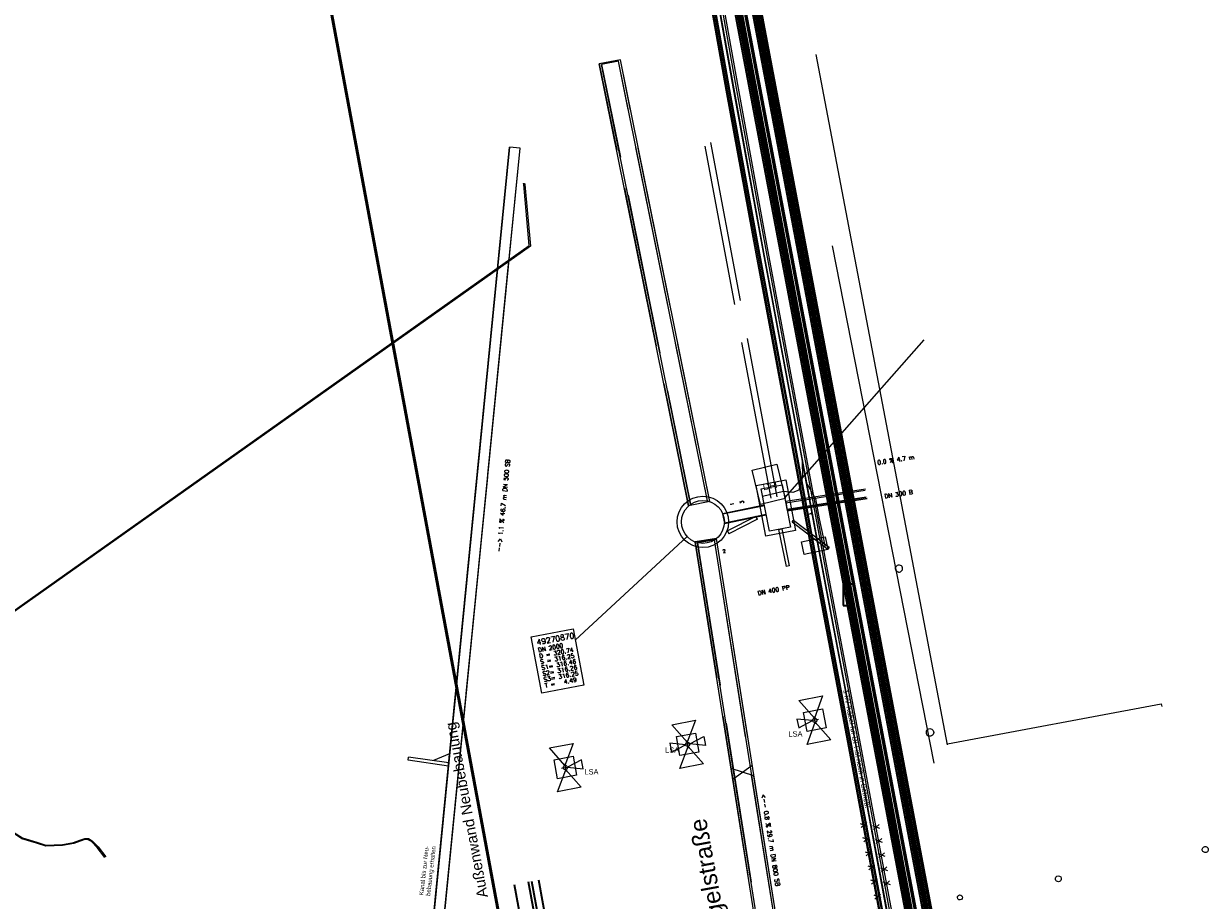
# Model space of a CAD drawing. Header units: metres. Extents: x -502 to 161, y -108 to 174.
# Tile 254 of 256: x 4 to 59, y 52 to 93. Entities that reach past the tile are written whole.
import ezdxf

# ---------------------------------------------------------------- set-up
doc = ezdxf.new("R2010")
doc.units = ezdxf.units.M
doc.header["$LTSCALE"] = 0.1
for name, pattern in [('125', [101.6, 100.001, -1.599]), ('126', [101.6, 100.001, -1.599]), ('237', [93, 75, -18]), ('239', [93, 75, -18]), ('240', [101.6, 101.6, 0]), ('74', [20.01, 15.01, -5]), ('86', [101.6, 101.6, 0]), ('88', [35.001, 12.501, -5, 12.5, -5])]:
    doc.linetypes.add(name, pattern=pattern)
doc.layers.add('BRI32-005.02-5f05-Koordinierung Schemaplan 4 BA ZOB Teilbereich', color=7, linetype='Continuous')
doc.layers.add('BRI32-005.03-5f06-Koordinierung Schemaplan 4 BA ZOB Teilbereich 2 Ost - Bahnhofsallee 2023-01-21', color=7, linetype='Continuous')
doc.styles.add('Arial', font='arial.ttf')
doc.styles.add('Txt', font='txt_____.ttf')

msp = doc.modelspace()

# ---------------------------------------------------------------- linework, layer by layer
at = {"layer": 'BRI32-005.02-5f05-Koordinierung Schemaplan 4 BA ZOB Teilbereich', "color": 1, "linetype": 'Continuous', "lineweight": 13, "true_color": 0xff0000, "transparency": 33554687}
msp.add_line((13.601, 119.234), (27.046, 46.45), dxfattribs=at)
at = {"layer": 'BRI32-005.02-5f05-Koordinierung Schemaplan 4 BA ZOB Teilbereich', "color": 7, "linetype": 'Continuous', "lineweight": 18, "transparency": 33554687}
for p, q in [((35.982, 70.529), (31.819, 91.113)), ((35.982, 70.529), (31.819, 91.113)), ((35.002, 70.331), (30.839, 90.915)), ((35.002, 70.331), (30.839, 90.915)), ((35.09, 70.4), (30.947, 90.885)), ((35.09, 70.4), (30.947, 90.885)), ((35.874, 70.559), (31.731, 91.044)), ((35.874, 70.559), (31.731, 91.044)), ((22.129, 41.206), (26.652, 87.046)), ((22.627, 41.156), (27.15, 86.996)), ((43.245, 71.11), (39.523, 70.524)), ((43.228, 71.037), (39.533, 70.455)), ((43.275, 70.741), (39.58, 70.159)), ((43.314, 70.676), (39.591, 70.089)), ((38.139, 69.84), (36.812, 69.159)), ((38.207, 69.706), (36.88, 69.026)), ((39.828, 69.583), (41.489, 68.318)), ((39.889, 69.663), (41.55, 68.397)), ((39.188, 69.234), (39.539, 67.499)), ((39.335, 69.264), (39.686, 67.529)), ((39.684, 41.005), (35.306, 68.647)), ((39.684, 41.005), (35.306, 68.647)), ((39.774, 41.071), (35.412, 68.613)), ((39.774, 41.071), (35.412, 68.613)), ((40.565, 41.196), (36.202, 68.738)), ((40.565, 41.196), (36.202, 68.738)), ((40.671, 41.162), (36.293, 68.804)), ((40.671, 41.162), (36.293, 68.804)), ((23.822, 58.357), (21.956, 58.628)), ((23.806, 58.208), (21.935, 58.479)), ((38.043, 57.758), (36.977, 58.095)), ((37.055, 57.601), (37.965, 58.252))]:
    msp.add_line(p, q, dxfattribs=at)
at = {"layer": 'BRI32-005.02-5f05-Koordinierung Schemaplan 4 BA ZOB Teilbereich', "color": 250, "linetype": 'Continuous', "lineweight": 13, "true_color": 0x333333, "transparency": 33554687}
for p, q in [((40.931, 91.354), (47.038, 59.196)), ((47.057, 59.247), (57.017, 61.101)), ((57.017, 61.101), (57.039, 60.984))]:
    msp.add_line(p, q, dxfattribs=at)
at = {"layer": 'BRI32-005.02-5f05-Koordinierung Schemaplan 4 BA ZOB Teilbereich', "color": 7, "linetype": 'Continuous', "lineweight": 13, "transparency": 33554687}
for p, q in [((41.692, 82.437), (46.424, 58.34)), ((35.982, 70.529), (35.002, 70.331)), ((38.207, 69.706), (38.139, 69.84)), ((39.828, 69.583), (39.889, 69.663)), ((36.812, 69.159), (36.88, 69.026)), ((39.188, 69.234), (39.335, 69.264)), ((35.306, 68.647), (36.293, 68.804)), ((41.55, 68.397), (41.489, 68.318)), ((39.686, 67.529), (39.539, 67.499)), ((34.211, 60.134), (35.316, 60.344)), ((35.316, 60.344), (34.938, 59.318)), ((41.049, 60.377), (40.722, 60.313)), ((40.912, 60.171), (40.843, 60.521)), ((34.938, 59.318), (34.211, 60.134)), ((34.857, 59.2), (34.127, 59.276)), ((34.127, 59.276), (34.206, 58.861)), ((34.206, 58.861), (34.857, 59.2)), ((34.596, 58.094), (34.974, 59.12)), ((35.127, 59.251), (34.8, 59.189)), ((34.988, 59.045), (34.921, 59.396)), ((34.974, 59.12), (35.701, 58.304)), ((35.053, 59.237), (35.705, 59.576)), ((35.784, 59.161), (35.053, 59.237)), ((35.705, 59.576), (35.784, 59.161)), ((21.935, 58.479), (21.956, 58.628)), ((23.822, 58.357), (23.806, 58.208)), ((29.085, 58.104), (29.412, 58.166)), ((29.224, 58.309), (29.291, 57.959)), ((35.701, 58.304), (34.596, 58.094))]:
    msp.add_line(p, q, dxfattribs=at)
at = {"layer": 'BRI32-005.02-5f05-Koordinierung Schemaplan 4 BA ZOB Teilbereich', "color": 7, "linetype": 'Continuous', "lineweight": 25, "transparency": 33554687}
for p, q in [((39.48, 70.702), (45.976, 78.068)), ((34.93, 68.902), (29.721, 64.079)), ((38.043, 57.758), (36.977, 58.095)), ((37.055, 57.601), (37.965, 58.252))]:
    msp.add_line(p, q, dxfattribs=at)
at = {"layer": 'BRI32-005.02-5f05-Koordinierung Schemaplan 4 BA ZOB Teilbereich', "color": 250, "linetype": '88', "lineweight": 25, "true_color": 0x333333, "transparency": 33554687}
for p, q in [((39.856, 70.957), (39.413, 70.998)), ((41.084, 69.718), (41.263, 68.864))]:
    msp.add_line(p, q, dxfattribs=at)
at = {"layer": 'BRI32-005.02-5f05-Koordinierung Schemaplan 4 BA ZOB Teilbereich', "color": 7, "linetype": '125', "lineweight": 18, "transparency": 33554687}
for p, q in [((38.139, 69.84), (36.812, 69.159)), ((38.207, 69.706), (36.88, 69.026)), ((39.828, 69.583), (41.489, 68.318)), ((39.889, 69.663), (41.55, 68.397)), ((39.188, 69.234), (39.539, 67.499)), ((39.335, 69.264), (39.686, 67.529)), ((38.043, 57.758), (36.977, 58.095)), ((37.055, 57.601), (37.965, 58.252))]:
    msp.add_line(p, q, dxfattribs=at)
at = {"layer": 'BRI32-005.02-5f05-Koordinierung Schemaplan 4 BA ZOB Teilbereich', "color": 250, "linetype": 'Continuous', "lineweight": 18, "true_color": 0x333333, "transparency": 33554687}
for p, q in [((38.139, 69.84), (36.812, 69.159)), ((38.207, 69.706), (36.88, 69.026)), ((39.828, 69.583), (41.489, 68.318)), ((39.889, 69.663), (41.55, 68.397)), ((39.188, 69.234), (39.539, 67.499)), ((39.335, 69.264), (39.686, 67.529))]:
    msp.add_line(p, q, dxfattribs=at)
at = {"layer": 'BRI32-005.02-5f05-Koordinierung Schemaplan 4 BA ZOB Teilbereich', "color": 7, "linetype": '74', "lineweight": 13, "transparency": 33554687}
for p, q in [((34.429, 59.577), (35.313, 59.745)), ((35.313, 59.745), (35.481, 58.86)), ((34.597, 58.693), (34.429, 59.577)), ((35.481, 58.86), (34.597, 58.693))]:
    msp.add_line(p, q, dxfattribs=at)
at = {"layer": 'BRI32-005.02-5f05-Koordinierung Schemaplan 4 BA ZOB Teilbereich', "color": 7, "linetype": '126', "lineweight": 18, "transparency": 33554687}
for p, q in [((23.822, 58.357), (21.956, 58.628)), ((23.806, 58.208), (21.935, 58.479))]:
    msp.add_line(p, q, dxfattribs=at)
at = {"layer": 'BRI32-005.02-5f05-Koordinierung Schemaplan 4 BA ZOB Teilbereich', "color": 7, "linetype": '86', "lineweight": 18, "transparency": 33554687}
for p, q in [((23.822, 58.357), (21.956, 58.628)), ((23.806, 58.208), (21.935, 58.479))]:
    msp.add_line(p, q, dxfattribs=at)
at = {"layer": 'BRI32-005.02-5f05-Koordinierung Schemaplan 4 BA ZOB Teilbereich', "color": 1, "linetype": 'Continuous', "lineweight": 50, "true_color": 0xff0000, "transparency": 33554687, "flags": 128}
msp.add_lwpolyline([(27.057, 46.444), (13.541, 119.236), (-63.546, 89.766), (-63.546, 89.766)], dxfattribs=at)
at = {"layer": 'BRI32-005.02-5f05-Koordinierung Schemaplan 4 BA ZOB Teilbereich', "color": 250, "linetype": 'Continuous', "lineweight": 25, "true_color": 0x333333, "transparency": 33554687, "flags": 128}
for points in [[(34.224, 109.486), (35.711, 100.874), (46.469, 44.062), (46.491, 43.777)], [(46.541, 43.781), (46.519, 44.069), (35.76, 100.883), (34.273, 109.496)], [(34.322, 109.506), (35.809, 100.892), (46.569, 44.076), (46.591, 43.786)], [(46.641, 43.79), (46.619, 44.083), (35.858, 100.901), (34.371, 109.516)], [(34.42, 109.526), (35.907, 100.91), (46.669, 44.09), (46.691, 43.794)], [(46.741, 43.798), (46.719, 44.097), (35.956, 100.919), (34.469, 109.536)], [(34.518, 109.546), (36.005, 100.928), (46.769, 44.103), (46.791, 43.802)], [(34.567, 109.556), (36.054, 100.937), (46.819, 44.109), (46.841, 43.806)], [(46.941, 43.813), (46.917, 44.122), (36.154, 100.954), (34.786, 109.597)], [(46.991, 43.817), (46.966, 44.131), (36.203, 100.963), (34.835, 109.607)], [(47.041, 43.821), (47.015, 44.14), (36.252, 100.972), (34.884, 109.617)], [(43.897, 51.355), (42.463, 59.053), (40.987, 66.844), (39.596, 74.332), (38.152, 82.076), (36.757, 89.694), (34.995, 99.578)], [(43.947, 51.363), (42.513, 59.063), (41.037, 66.854), (39.645, 74.342), (38.202, 82.086), (36.807, 89.702), (35.045, 99.586)], [(35.095, 99.592), (36.855, 89.712), (38.25, 82.094), (39.693, 74.35), (41.085, 66.862), (42.561, 59.071), (43.995, 51.371), (44.355, 49.026), (44.438, 48.491), (44.392, 48.077), (44.294, 47.194), (44.27, 45.675), (44.265, 45.417), (44.254, 44.751), (44.252, 44.596), (44.262, 44.507), (44.323, 43.999), (44.182, 43.526), (45.822, 35.693), (45.832, 35.642), (45.887, 35.476), (45.933, 35.339)], [(46.06, 35.12), (45.935, 35.492), (45.88, 35.656), (45.87, 35.703), (44.234, 43.524), (44.373, 43.995), (44.312, 44.513), (44.302, 44.599), (44.304, 44.751), (44.315, 45.417), (44.32, 45.675), (44.344, 47.19), (44.442, 48.072), (44.488, 48.493), (44.405, 49.034), (44.045, 51.379), (42.611, 59.081), (41.135, 66.872), (39.743, 74.36), (38.3, 82.104), (36.905, 89.72), (35.145, 99.6)], [(46.06, 35.12), (45.935, 35.492), (45.88, 35.656), (45.87, 35.703), (44.234, 43.524), (44.373, 43.995), (44.312, 44.513), (44.302, 44.599), (44.304, 44.751), (44.315, 45.417), (44.32, 45.675), (44.344, 47.19), (44.442, 48.072), (44.488, 48.493), (44.405, 49.034), (44.045, 51.379), (42.611, 59.081), (41.135, 66.872), (39.743, 74.36), (38.3, 82.104), (36.905, 89.72), (35.145, 99.6)], [(35.145, 99.599), (36.904, 89.721), (38.299, 82.103), (39.742, 74.359), (41.134, 66.871), (42.61, 59.08), (44.044, 51.379), (44.404, 49.034), (44.488, 48.492), (44.442, 48.071), (44.344, 47.191), (44.32, 45.674), (44.315, 45.416), (44.304, 44.75), (44.302, 44.598), (44.312, 44.513), (44.374, 43.995), (44.234, 43.524), (45.871, 35.703), (45.88, 35.655), (45.934, 35.492), (45.981, 35.356)], [(35.343, 99.628), (37.1, 89.756), (38.496, 82.14), (39.939, 74.396), (41.331, 66.908), (42.806, 59.117), (44.243, 51.413), (44.603, 49.064), (44.69, 48.497), (44.64, 48.05), (44.544, 47.178), (44.52, 45.671), (44.515, 45.413), (44.504, 44.747), (44.502, 44.609), (44.51, 44.537), (44.577, 43.977), (44.44, 43.516), (46.066, 35.744), (46.074, 35.71), (46.125, 35.556), (46.25, 35.184), (46.06, 35.12)], [(35.343, 99.628), (37.1, 89.756), (38.496, 82.14), (39.939, 74.396), (41.331, 66.908), (42.806, 59.117), (44.243, 51.413), (44.603, 49.064), (44.69, 48.497), (44.64, 48.05), (44.544, 47.178), (44.52, 45.671), (44.515, 45.413), (44.504, 44.747), (44.502, 44.609), (44.51, 44.537), (44.577, 43.977), (44.44, 43.516), (46.066, 35.744), (46.074, 35.71), (46.125, 35.556), (46.25, 35.184), (46.06, 35.12)]]:
    msp.add_lwpolyline(points, dxfattribs=at)
at = {"layer": 'BRI32-005.02-5f05-Koordinierung Schemaplan 4 BA ZOB Teilbereich', "color": 7, "linetype": 'Continuous', "lineweight": 13, "transparency": 33554687, "flags": 128}
for points in [[(35.103, 109.658), (36.498, 101.019), (47.261, 44.187), (47.319, 43.772)], [(47.369, 43.778), (47.31, 44.195), (36.547, 101.028), (35.152, 109.668)], [(35.201, 109.678), (36.596, 101.037), (47.359, 44.203), (47.419, 43.784)], [(47.469, 43.79), (47.409, 44.211), (36.646, 101.045), (35.25, 109.688)], [(35.299, 109.699), (36.695, 101.054), (47.458, 44.219), (47.519, 43.796)], [(47.569, 43.802), (47.508, 44.227), (36.745, 101.062), (35.348, 109.708)], [(39.11, 72.27), (39.491, 70.67), (38.343, 70.397), (37.962, 71.997), (39.11, 72.27)], [(39.11, 72.27), (39.491, 70.67), (38.343, 70.397), (37.962, 71.997), (39.11, 72.27)], [(40.259, 68.654), (41.36, 68.884), (41.483, 68.297), (40.382, 68.067), (40.259, 68.654)], [(40.259, 68.654), (41.36, 68.884), (41.483, 68.297), (40.382, 68.067), (40.259, 68.654)], [(40.86, 60.442), (40.128, 61.254), (41.232, 61.471), (40.86, 60.442)], [(41.232, 60.872), (41.406, 59.989), (40.523, 59.815), (40.349, 60.698), (41.232, 60.872)], [(40.779, 60.324), (40.049, 60.396), (40.13, 59.982), (40.779, 60.324)], [(40.526, 59.217), (40.897, 60.245), (41.63, 59.434), (40.526, 59.217)], [(29.616, 59.261), (29.238, 58.235), (28.511, 59.051), (29.616, 59.261)], [(28.899, 57.61), (28.731, 58.494), (29.615, 58.662), (29.783, 57.778), (28.899, 57.61)], [(29.274, 58.037), (30.001, 57.221), (28.896, 57.011), (29.274, 58.037)], [(29.355, 58.155), (30.085, 58.079), (30.007, 58.493), (29.355, 58.155)]]:
    msp.add_lwpolyline(points, dxfattribs=at)
at = {"layer": 'BRI32-005.02-5f05-Koordinierung Schemaplan 4 BA ZOB Teilbereich', "color": 116, "linetype": 'Continuous', "lineweight": 13, "true_color": 0x007f3f, "transparency": 33554687, "flags": 128}
for points in [[(47.52, 43.793), (47.456, 44.224), (36.693, 101.056), (35.298, 109.702), (35.496, 109.734), (36.891, 101.09), (47.654, 44.258), (47.718, 43.823), (47.52, 43.793)], [(35.545, 109.744), (36.94, 101.099), (47.703, 44.266), (47.768, 43.829), (47.57, 43.799), (47.505, 44.232), (36.742, 101.065), (35.347, 109.712), (35.545, 109.744)]]:
    msp.add_lwpolyline(points, dxfattribs=at)
at = {"layer": 'BRI32-005.02-5f05-Koordinierung Schemaplan 4 BA ZOB Teilbereich', "color": 251, "linetype": 'Continuous', "lineweight": 13, "true_color": 0x5b5b5b, "transparency": 33554687, "flags": 128}
for points in [[(47.619, 43.808), (47.555, 44.241), (36.792, 101.073), (35.397, 109.718)], [(35.446, 109.728), (36.841, 101.082), (47.604, 44.249), (47.669, 43.814)]]:
    msp.add_lwpolyline(points, dxfattribs=at)
at = {"layer": 'BRI32-005.02-5f05-Koordinierung Schemaplan 4 BA ZOB Teilbereich', "color": 1, "linetype": 'Continuous', "lineweight": 25, "true_color": 0xff0000, "transparency": 33554687, "flags": 128}
for points in [[(44.722, 44.668), (44.728, 45.002), (44.735, 45.409), (44.739, 45.642), (44.739, 45.658), (44.764, 47.156), (44.888, 48.293), (44.911, 48.504), (44.846, 48.928), (44.46, 51.45), (43.022, 59.158), (41.548, 66.949), (40.156, 74.437), (38.713, 82.18), (37.317, 89.795), (35.561, 99.66), (35.314, 101.865), (35.207, 102.138), (35.178, 102.456), (35.279, 102.916), (35.066, 104.017), (35.116, 104.292)], [(43.898, 51.355), (42.464, 59.054), (40.988, 66.845), (39.597, 74.333), (38.153, 82.077), (36.758, 89.693), (34.995, 99.579)]]:
    msp.add_lwpolyline(points, dxfattribs=at)
at = {"layer": 'BRI32-005.02-5f05-Koordinierung Schemaplan 4 BA ZOB Teilbereich', "color": 35, "linetype": 'Continuous', "lineweight": 13, "true_color": 0x99724c, "transparency": 33554687, "flags": 128}
for points in [[(36.242, 100.97), (47.005, 44.139), (47.031, 43.82), (47.216, 41.352), (47.015, 40.736), (47.005, 39.941), (47.441, 37.95), (47.552, 37.659), (47.661, 37.356), (47.827, 37.013), (48.662, 34.328), (49.735, 29.893), (50.084, 28.852), (50.882, 27.688), (51.025, 27.648), (51.68, 27.727)], [(45.079, 44.121), (44.982, 44.533), (44.807, 44.614), (44.643, 44.69), (44.648, 45.004), (44.655, 45.411), (44.66, 45.655), (44.66, 45.663), (44.684, 47.165), (44.802, 48.235), (44.831, 48.5), (44.761, 48.958), (44.381, 51.436), (42.944, 59.143), (41.469, 66.934), (40.077, 74.422), (38.634, 82.166), (37.238, 89.781), (35.482, 99.648)]]:
    msp.add_lwpolyline(points, dxfattribs=at)
at = {"layer": 'BRI32-005.02-5f05-Koordinierung Schemaplan 4 BA ZOB Teilbereich', "color": 3, "linetype": 'Continuous', "lineweight": 25, "true_color": 0x00ff00, "transparency": 33554687, "flags": 128}
for points in [[(35.323, 99.625), (37.081, 89.752), (38.477, 82.137), (39.92, 74.393), (40.288, 72.411), (40.466, 71.455), (41.312, 66.905), (42.788, 59.114), (44.223, 51.409), (44.59, 49.019), (44.67, 48.498), (44.628, 48.119), (44.524, 47.183)], [(35.323, 99.625), (37.081, 89.752), (38.477, 82.137), (39.92, 74.393), (40.288, 72.411), (40.466, 71.455), (41.312, 66.905), (42.788, 59.114), (44.223, 51.409), (44.59, 49.019), (44.67, 48.498), (44.628, 48.119), (44.524, 47.183)], [(40.288, 72.411), (40.312, 71.677), (40.133, 71.067), (39.856, 70.957), (39.413, 70.998), (38.44, 70.766)], [(40.288, 72.411), (40.312, 71.677), (40.133, 71.067), (39.856, 70.957), (39.413, 70.998), (38.44, 70.766)], [(40.466, 71.455), (40.909, 70.656), (41.084, 69.718), (41.263, 68.864), (41.365, 68.374)], [(40.466, 71.455), (40.909, 70.656), (41.084, 69.718), (41.263, 68.864), (41.365, 68.374)]]:
    msp.add_lwpolyline(points, dxfattribs=at)
at = {"layer": 'BRI32-005.02-5f05-Koordinierung Schemaplan 4 BA ZOB Teilbereich', "color": 7, "linetype": '239', "lineweight": 18, "transparency": 33554687, "flags": 128}
for points in [[(35.982, 70.529), (31.819, 91.113), (30.839, 90.915), (35.002, 70.331)], [(35.874, 70.559), (31.731, 91.044), (30.947, 90.885), (35.09, 70.4)], [(39.118, 70.748), (35.906, 87.937), (35.611, 87.882), (38.824, 70.693)], [(40.671, 41.162), (36.293, 68.804), (35.306, 68.647), (39.684, 41.005)], [(40.565, 41.196), (36.202, 68.738), (35.412, 68.613), (39.774, 41.071)]]:
    msp.add_lwpolyline(points, dxfattribs=at)
at = {"layer": 'BRI32-005.02-5f05-Koordinierung Schemaplan 4 BA ZOB Teilbereich', "color": 7, "linetype": '240', "lineweight": 18, "transparency": 33554687, "flags": 128}
for points in [[(22.627, 41.156), (27.15, 86.996), (26.652, 87.046), (22.129, 41.206)], [(23.822, 58.357), (23.863, 58.78), (23.122, 58.459)]]:
    msp.add_lwpolyline(points, dxfattribs=at)
at = {"layer": 'BRI32-005.02-5f05-Koordinierung Schemaplan 4 BA ZOB Teilbereich', "color": 7, "linetype": 'Continuous', "lineweight": 18, "transparency": 33554687, "flags": 128}
for points in [[(22.627, 41.156), (27.15, 86.996), (26.652, 87.046), (22.129, 41.206)], [(38.147, 71.274), (39.522, 71.54), (39.979, 69.184), (38.604, 68.918), (38.147, 71.274)], [(38.382, 71.115), (39.363, 71.306), (39.744, 69.343), (38.763, 69.152), (38.382, 71.115)], [(43.245, 71.11), (39.523, 70.524), (39.591, 70.089), (43.314, 70.676)], [(43.245, 71.11), (39.523, 70.524), (39.591, 70.089), (43.314, 70.676)], [(43.228, 71.037), (39.533, 70.455), (39.58, 70.159), (43.275, 70.741)], [(43.228, 71.037), (39.533, 70.455), (39.58, 70.159), (43.275, 70.741)], [(27.657, 64.232), (29.622, 64.605), (30.12, 61.978), (28.155, 61.605), (27.657, 64.232)], [(23.822, 58.357), (23.863, 58.78), (23.122, 58.459)]]:
    msp.add_lwpolyline(points, dxfattribs=at)
at = {"layer": 'BRI32-005.02-5f05-Koordinierung Schemaplan 4 BA ZOB Teilbereich', "color": 190, "linetype": 'Continuous', "lineweight": 18, "true_color": 0x7f00ff, "transparency": 33554687, "flags": 128}
for points in [[(-46.594, 29.685), (-44.106, 31.352), (-41.803, 32.896), (-41.044, 33.405), (-39.348, 34.402), (-34.886, 39.996), (-32.512, 41.558), (-0.345, 62.716), (0.255, 63.111), (27.575, 82.452), (27.317, 85.293), (27.311, 85.355)], [(-0.345, 62.716), (-0.354, 62.474), (-0.205, 62.257), (-0.028, 62.157), (2.774, 56.138), (3.128, 55.463), (3.552, 55.129), (3.959, 54.869), (4.629, 54.658), (5.055, 54.523), (5.828, 54.557), (6.348, 54.65), (6.641, 54.753), (6.866, 54.831), (7.034, 54.826), (7.207, 54.725), (7.486, 54.439), (7.844, 53.977)]]:
    msp.add_lwpolyline(points, dxfattribs=at)
at = {"layer": 'BRI32-005.02-5f05-Koordinierung Schemaplan 4 BA ZOB Teilbereich', "color": 255, "linetype": 'Continuous', "lineweight": 13, "transparency": 33554687, "flags": 128}
for points in [[(27.361, 85.36), (27.367, 85.298), (27.627, 82.428), (0.283, 63.07), (-0.318, 62.674), (-32.485, 41.516), (-34.852, 39.959), (-39.315, 34.364), (-41.017, 33.363), (-41.775, 32.854), (-44.078, 31.31), (-46.566, 29.643)], [(7.804, 53.946), (7.448, 54.406), (7.176, 54.685), (7.02, 54.776), (6.874, 54.781), (6.657, 54.706), (6.361, 54.601), (5.833, 54.507), (5.048, 54.473), (4.614, 54.61), (3.938, 54.823), (3.523, 55.088), (3.089, 55.43), (2.729, 56.116), (-0.067, 62.121), (-0.24, 62.219), (-0.405, 62.459), (-0.395, 62.718)]]:
    msp.add_lwpolyline(points, dxfattribs=at)
at = {"layer": 'BRI32-005.02-5f05-Koordinierung Schemaplan 4 BA ZOB Teilbereich', "color": 7, "linetype": 'Continuous', "lineweight": 25, "transparency": 33554687, "flags": 128}
for points in [[(38.147, 71.274), (39.522, 71.54), (39.979, 69.184), (38.604, 68.918), (38.147, 71.274)], [(38.147, 71.274), (39.522, 71.54), (39.979, 69.184), (38.604, 68.918), (38.147, 71.274)], [(38.382, 71.115), (39.363, 71.306), (39.744, 69.343), (38.763, 69.152), (38.382, 71.115)], [(38.382, 71.115), (39.363, 71.306), (39.744, 69.343), (38.763, 69.152), (38.382, 71.115)], [(27.657, 64.232), (29.622, 64.605), (30.12, 61.978), (28.155, 61.605), (27.657, 64.232)]]:
    msp.add_lwpolyline(points, dxfattribs=at)
at = {"layer": 'BRI32-005.02-5f05-Koordinierung Schemaplan 4 BA ZOB Teilbereich', "color": 250, "linetype": 'Continuous', "lineweight": 18, "true_color": 0x333333, "transparency": 33554687, "flags": 128}
for points in [[(38.527, 70.356), (36.582, 69.964), (36.672, 69.513), (38.618, 69.905)], [(38.533, 70.326), (36.594, 69.936), (36.673, 69.544), (38.612, 69.934)]]:
    msp.add_lwpolyline(points, dxfattribs=at)
at = {"layer": 'BRI32-005.02-5f05-Koordinierung Schemaplan 4 BA ZOB Teilbereich', "color": 250, "linetype": 'Continuous', "lineweight": 13, "true_color": 0x333333, "transparency": 33554687, "flags": 128}
for points in [[(44.777, 67.246, -0.564726), (44.665, 67.51, -0.564726), (44.951, 67.485)], [(44.777, 67.246, 0.603023), (44.951, 67.485)], [(46.107, 59.895), (46.107, 59.895, 0.530355), (46.176, 59.605), (46.176, 59.605)], [(46.107, 59.895, -0.60158), (46.415, 59.815), (46.415, 59.815, -0.60158), (46.176, 59.605), (46.176, 59.605)], [(58.942, 54.256, -0.610325), (59.096, 54.455), (59.096, 54.455, -0.610325), (59.168, 54.214), (59.168, 54.214)], [(59.168, 54.214, -0.514073), (58.942, 54.256)], [(52.094, 52.914, -0.49529), (52.222, 53.096), (52.222, 53.096, -0.49529), (52.363, 52.924), (52.363, 52.924)], [(52.363, 52.924, -0.761865), (52.094, 52.914)], [(47.522, 52.075, -0.572567), (47.687, 52.193, -0.572567), (47.71, 51.991)], [(47.71, 51.991, -0.586976), (47.522, 52.075)]]:
    msp.add_lwpolyline(points, format="xyb", dxfattribs=at)
at = {"layer": 'BRI32-005.02-5f05-Koordinierung Schemaplan 4 BA ZOB Teilbereich', "color": 7, "linetype": '237', "lineweight": 35, "transparency": 33554687, "flags": 128}
msp.add_lwpolyline([(22.298, 36.972), (22.606, 37.282), (22.561, 38.122), (20.536, 40.136, -0.603178), (21.313, 42.673), (28.632, 44.066), (28.632, 44.066, 0.412645), (29.429, 45.23), (29.429, 45.23), (28.014, 52.891)], format="xyb", dxfattribs=at)
at = {"layer": 'BRI32-005.02-5f05-Koordinierung Schemaplan 4 BA ZOB Teilbereich', "color": 142, "linetype": 'Continuous', "lineweight": 35, "true_color": 0x0099cc, "transparency": 33554687, "flags": 128}
msp.add_lwpolyline([(26.87, 52.688), (28.142, 45.798), (30.878, 44.922)], dxfattribs=at)
at = {"layer": 'BRI32-005.02-5f05-Koordinierung Schemaplan 4 BA ZOB Teilbereich', "color": 114, "linetype": 'Continuous', "lineweight": 35, "true_color": 0x00994c, "transparency": 33554687, "flags": 128}
msp.add_lwpolyline([(34.791, 43.082), (34.592, 43.091), (29, 44.883), (27.536, 52.811)], dxfattribs=at)
at = {"layer": 'BRI32-005.02-5f05-Koordinierung Schemaplan 4 BA ZOB Teilbereich', "color": 190, "linetype": 'Continuous', "lineweight": 35, "true_color": 0x7f00ff, "transparency": 33554687, "flags": 128}
msp.add_lwpolyline([(34.799, 43.241), (34.62, 43.25), (29.139, 45.006), (27.694, 52.832)], dxfattribs=at)
at = {"layer": 'BRI32-005.02-5f05-Koordinierung Schemaplan 4 BA ZOB Teilbereich', "color": 7, "linetype": 'Continuous', "lineweight": 25, "transparency": 33554687}
for radius in [1.2, 1.2, 1, 1]:
    msp.add_circle((35.664, 69.581), radius, dxfattribs=at)
at = {"layer": 'BRI32-005.02-5f05-Koordinierung Schemaplan 4 BA ZOB Teilbereich', "color": 7, "linetype": 'Continuous', "lineweight": 18, "transparency": 33554687}
for radius in [1.2, 1]:
    msp.add_circle((35.664, 69.581), radius, dxfattribs=at)
at = {"layer": 'BRI32-005.02-5f05-Koordinierung Schemaplan 4 BA ZOB Teilbereich', "color": 7, "linetype": 'Continuous', "lineweight": 13, "transparency": 33554687}
for centre in [(40.878, 60.343), (34.955, 59.219), (29.257, 58.136)]:
    msp.add_circle(centre, 0.1, dxfattribs=at)
at = {"layer": 'BRI32-005.03-5f06-Koordinierung Schemaplan 4 BA ZOB Teilbereich 2 Ost - Bahnhofsallee 2023-01-21', "color": 190, "linetype": 'Continuous', "lineweight": 13, "true_color": 0x7f00ff, "transparency": 33554687, "flags": 128}
msp.add_lwpolyline([(-46.594, 29.685), (-44.106, 31.352), (-41.803, 32.896), (-41.044, 33.405), (-39.348, 34.402), (-34.886, 39.996), (-32.512, 41.558), (-0.345, 62.716), (0.255, 63.111), (27.575, 82.452), (27.317, 85.293), (27.311, 85.355)], dxfattribs=at)
at = {"layer": 'BRI32-005.03-5f06-Koordinierung Schemaplan 4 BA ZOB Teilbereich 2 Ost - Bahnhofsallee 2023-01-21', "color": 255, "linetype": 'Continuous', "lineweight": 9, "transparency": 33554687, "flags": 128}
msp.add_lwpolyline([(27.361, 85.36), (27.367, 85.298), (27.627, 82.428), (0.283, 63.07), (-0.318, 62.674), (-32.485, 41.516), (-34.852, 39.959), (-39.315, 34.364), (-41.017, 33.363), (-41.775, 32.854), (-44.078, 31.31), (-46.566, 29.643)], dxfattribs=at)

# ---------------------------------------------------------------- texts
at = {"layer": 'BRI32-005.02-5f05-Koordinierung Schemaplan 4 BA ZOB Teilbereich', "color": 7, "transparency": 33554687, "attachment_point": 1, "line_spacing_factor": 0.25}
for s, insert, char_height, rotation, style in [('  0.0 % 4.7 m', (43.508, 72.398), 0.2, 8.9512, 'Txt'), ('--> 1.1 % 46.7 m DN 500 SB', (26.059, 68.19), 0.2, 84.3649, 'Txt'), ('DFI', (38.431, 71.342), 0.3, 11.2096, 'Arial'), ('DN 300 B', (44.102, 70.872), 0.2, 8.9512, 'Txt'), ('1', (36.966, 70.335), 0.16, 100.7936, 'Txt'), ('3', (37.418, 70.421), 0.16, 100.7936, 'Txt'), ('1', (40.693, 70.033), 0.16, 278.9512, 'Txt'), ('2', (36.574, 68.288), 0.16, 8.9999, 'Txt'), ('49270870', (27.89, 64.092), 0.26, 10.737, 'Txt'), ('DN 2000', (27.964, 63.705), 0.2, 10.737, 'Txt'), ('D = 320.74', (28.016, 63.429), 0.2, 10.737, 'Txt'), ('S = 316.25', (28.068, 63.154), 0.2, 10.737, 'Txt'), ('S1= 316.46', (28.12, 62.879), 0.2, 10.737, 'Txt'), ('S2= 316.26', (28.172, 62.604), 0.2, 10.737, 'Txt'), ('S3= 316.25', (28.225, 62.329), 0.2, 10.737, 'Txt'), ('T =   4.49', (28.277, 62.054), 0.2, 10.737, 'Txt'), ('<-- 0.8 % 29.7 m DN 800 SB', (38.582, 56.912), 0.2, 278.9999, 'Txt')]:
    msp.add_mtext(s, dxfattribs=dict(at, insert=insert, char_height=char_height, rotation=rotation, style=style))
at = {"layer": 'BRI32-005.02-5f05-Koordinierung Schemaplan 4 BA ZOB Teilbereich', "color": 1, "true_color": 0xff0000, "transparency": 33554687, "attachment_point": 1, "line_spacing_factor": 0.25}
for s, insert, char_height, rotation, style in [('DN 400 PP', (38.193, 66.354), 0.2, 10.7936, 'Txt'), ('Außenwand Neubebauung', (25.162, 52.026), 0.5, 100.4655, 'Arial'), ('Kanal bis zur Neu-', (22.441, 52.207), 0.2, 83.5245, 'Arial'), ('bebauung erhalten', (22.759, 52.171), 0.2, 83.5245, 'Arial')]:
    msp.add_mtext(s, dxfattribs=dict(at, insert=insert, char_height=char_height, rotation=rotation, style=style))
at = {"layer": 'BRI32-005.02-5f05-Koordinierung Schemaplan 4 BA ZOB Teilbereich', "color": 150, "true_color": 0x007fff, "transparency": 33554687, "insert": (42.024, 66.692), "char_height": 1, "attachment_point": 1, "line_spacing_factor": 0.25, "style": 'Txt'}
msp.add_mtext('E', dxfattribs=at)
at = {"layer": 'BRI32-005.02-5f05-Koordinierung Schemaplan 4 BA ZOB Teilbereich', "color": 251, "true_color": 0x5b5b5b, "transparency": 33554687, "attachment_point": 1, "line_spacing_factor": 0.25, "style": 'Arial'}
for s, insert, char_height, rotation in [('1 kV-Kabel für DFI ist noch in Betrieb!', (42.44, 61.786), 0.24, 280.5501), ('Bügelstraße', (36.107, 49.747), 0.8, 100.3992)]:
    msp.add_mtext(s, dxfattribs=dict(at, insert=insert, char_height=char_height, rotation=rotation))
at = {"layer": 'BRI32-005.02-5f05-Koordinierung Schemaplan 4 BA ZOB Teilbereich', "color": 7, "transparency": 33554687, "char_height": 0.25, "attachment_point": 1, "line_spacing_factor": 0.25, "style": 'Arial'}
for insert in [(39.648, 59.827), (33.903, 59.078), (30.143, 58.063)]:
    msp.add_mtext('LSA', dxfattribs=dict(at, insert=insert))
at = {"layer": 'BRI32-005.02-5f05-Koordinierung Schemaplan 4 BA ZOB Teilbereich', "color": 2, "true_color": 0xffff00, "transparency": 33554687, "char_height": 0.3, "attachment_point": 1, "line_spacing_factor": 0.25, "style": 'Txt'}
for insert, rotation in [((43.288, 55.609), 280.5495), ((43.868, 55.519), 280.5495), ((43.933, 52.271), 278.7278)]:
    msp.add_mtext('X  X  X  X  X', dxfattribs=dict(at, insert=insert, rotation=rotation))

doc.saveas('drawing.dxf')
